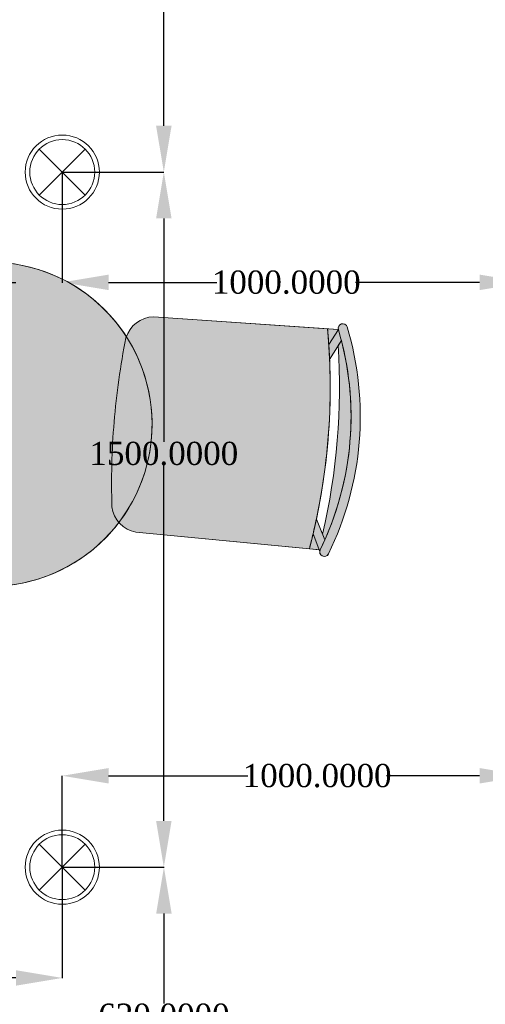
# Model space of a CAD drawing. Header units: millimetres. Extents: x 0 to 88385, y 0 to 41127.
# Tile 21 of 244: x 47915 to 48919, y 14862 to 16987. Entities that reach past the tile are written whole.
import ezdxf
from ezdxf import colors
from ezdxf.entities.mleader import LeaderData, LeaderLine
from ezdxf.math import Vec2, Vec3

# ---------------------------------------------------------------- set-up
doc = ezdxf.new("R2010")
doc.units = ezdxf.units.MM
doc.header["$MEASUREMENT"] = 0
doc.layers.add('- განათება', color=7, linetype='Continuous')
doc.layers.add('New_2D Drafting - General_Pen_No__1', color=7, linetype='Continuous', lineweight=13)
doc.layers.add('New_Drawing & Figure_Pen_No__1', color=7, linetype='Continuous', lineweight=13)
for name, color, linetype, lineweight, true_color in [('New_2D Drafting - General_Pen_No__62', 7, 'Continuous', 20, 0xaaaaaa), ('New_Drawing & Figure_Pen_No__62', 7, 'Continuous', 20, 0xaaaaaa), ('New_Interior - Lamp_Pen_No__77', 7, 'Continuous', 20, 0xffeb28)]:
    doc.layers.add(name, color=color, linetype=linetype, lineweight=lineweight, true_color=true_color)
doc.styles.get("Standard").update_dxf_attribs({"font": 'sylfaen.ttf'})
doc.dimstyles.get("Standard").update_dxf_attribs({"dimtxt": 0.18, "dimasz": 0.18, "dimexe": 0.18, "dimexo": 0.0625, "dimgap": 0.09, "dimtad": 0, "dimtih": 1, "dimtoh": 1, "dimdec": 4, "dimzin": 0, "dimdsep": 46, "dimtxsty": 'Standard', "dimcen": 0.09, "dimadec": 0, "dimazin": 0, "dimtfac": 1, "dimtdec": 4, "dimtofl": 0, "dimtmove": 0, "dimatfit": 3, "dimfxl": 1, "dimtolj": 1, "dimtzin": 0, "dimarcsym": 0})

# ---------------------------------------------------------------- blocks, each defined once
blk = doc.blocks.new('Recessed Spot')
at = {"layer": 'New_Interior - Lamp_Pen_No__77', "color": 2, "linetype": 'Continuous', "lineweight": 20, "true_color": 0xffeb28}
for q in [(-49.5, 49.5), (49.5, 49.5), (-49.5, -49.5), (49.5, -49.5)]:
    blk.add_line((0, 0), q, dxfattribs=at)
at = {"layer": 'New_Interior - Lamp_Pen_No__77', "color": 2, "linetype": 'Continuous', "lineweight": 20, "true_color": 0xffeb28, "flags": 128}
blk.add_lwpolyline([(80, 0, 1), (-80, 0, 1)], format="xyb", close=True, dxfattribs=at)
at = {"layer": 'New_Interior - Lamp_Pen_No__77', "color": 2, "linetype": 'Continuous', "lineweight": 20, "true_color": 0xffeb28}
blk.add_circle((0, 0), 70, dxfattribs=at)
blk = doc.blocks.new('*D802')
at = {"layer": '- განათება', "color": 0, "lineweight": -2, "transparency": 16777216}
for p, q in [((49006.5, 16701.4), (49006.5, 16419.8)), ((48006.5, 16657.9), (48006.5, 16419.8)), ((48106.5, 16420), (48339.9, 16420)), ((48906.5, 16420), (48639.1, 16420))]:
    blk.add_line(p, q, dxfattribs=at)
at = {"layer": '- განათება', "color": 0, "transparency": 16777216}
for points in [[(48106.5, 16436.7), (48106.5, 16403.3), (48006.5, 16420)], [(48906.5, 16436.7), (48906.5, 16403.3), (49006.5, 16420)]]:
    blk.add_solid(points, dxfattribs=at)
at = {"layer": 'Defpoints', "color": 0, "transparency": 16777216}
for p in [(49006.5, 16701.5), (48006.5, 16658), (48006.5, 16420)]:
    blk.add_point(p, dxfattribs=at)
at = {"layer": '- განათება', "color": 0, "transparency": 16777216, "insert": (48489.5, 16420), "char_height": 50, "attachment_point": 5}
blk.add_mtext('\\A1;{\\fSylfaen|b0|i0|c0|p18;1000.0000}', dxfattribs=at)
blk = doc.blocks.new('*D803')
at = {"layer": '- განათება', "color": 0, "lineweight": -2, "transparency": 16777216}
for p, q in [((46706.5, 16657.9), (46706.5, 16418.8)), ((48006.5, 16657.9), (48006.5, 16418.8)), ((46806.5, 16419), (47212.9, 16419)), ((47906.5, 16419), (47512.1, 16419))]:
    blk.add_line(p, q, dxfattribs=at)
at = {"layer": '- განათება', "color": 0, "transparency": 16777216}
for points in [[(46806.5, 16435.6), (46806.5, 16402.3), (46706.5, 16419)], [(47906.5, 16435.6), (47906.5, 16402.3), (48006.5, 16419)]]:
    blk.add_solid(points, dxfattribs=at)
at = {"layer": 'Defpoints', "color": 0, "transparency": 16777216}
for p in [(46706.5, 16658), (48006.5, 16658), (46706.5, 16419)]:
    blk.add_point(p, dxfattribs=at)
at = {"layer": '- განათება', "color": 0, "transparency": 16777216, "insert": (47362.5, 16419), "char_height": 50, "attachment_point": 5}
blk.add_mtext('\\A1;{\\fSylfaen|b0|i0|c0|p18;1300.0000}', dxfattribs=at)
blk = doc.blocks.new('*D807')
at = {"layer": '- განათება', "color": 0, "lineweight": -2, "transparency": 16777216}
for p, q in [((48006.6, 18158), (48225.7, 18158)), ((48225.5, 18058), (48225.5, 17576.1)), ((48225.5, 16758), (48225.5, 17524.8)), ((48006.6, 16658), (48225.7, 16658))]:
    blk.add_line(p, q, dxfattribs=at)
at = {"layer": '- განათება', "color": 0, "transparency": 16777216}
for points in [[(48208.8, 18058), (48242.2, 18058), (48225.5, 18158)], [(48208.8, 16758), (48242.2, 16758), (48225.5, 16658)]]:
    blk.add_solid(points, dxfattribs=at)
at = {"layer": 'Defpoints', "color": 0, "transparency": 16777216}
for p in [(48006.5, 18158), (48006.5, 16658), (48225.5, 16658)]:
    blk.add_point(p, dxfattribs=at)
at = {"layer": '- განათება', "color": 0, "transparency": 16777216, "insert": (48225.5, 17550.4), "char_height": 50, "attachment_point": 5}
blk.add_mtext('\\A1;{\\fSylfaen|b0|i0|c0|p18;1500.0000}', dxfattribs=at)
blk = doc.blocks.new('*D808')
at = {"layer": '- განათება', "color": 0, "lineweight": -2, "transparency": 16777216}
for p, q in [((48006.6, 16658), (48225.7, 16658)), ((48225.5, 16558), (48225.5, 16076.1)), ((48225.5, 15258), (48225.5, 16024.8)), ((48006.6, 15158), (48225.7, 15158))]:
    blk.add_line(p, q, dxfattribs=at)
at = {"layer": '- განათება', "color": 0, "transparency": 16777216}
for points in [[(48208.8, 16558), (48242.2, 16558), (48225.5, 16658)], [(48208.8, 15258), (48242.2, 15258), (48225.5, 15158)]]:
    blk.add_solid(points, dxfattribs=at)
at = {"layer": 'Defpoints', "color": 0, "transparency": 16777216}
for p in [(48006.5, 16658), (48006.5, 15158), (48225.5, 15158)]:
    blk.add_point(p, dxfattribs=at)
at = {"layer": '- განათება', "color": 0, "transparency": 16777216, "insert": (48225.5, 16050.4), "char_height": 50, "attachment_point": 5}
blk.add_mtext('\\A1;{\\fSylfaen|b0|i0|c0|p18;1500.0000}', dxfattribs=at)
blk = doc.blocks.new('*D810')
at = {"layer": '- განათება', "color": 0, "lineweight": -2, "transparency": 16777216}
for p, q in [((48006.6, 15158), (48225.9, 15158)), ((48225.7, 15058), (48225.7, 14863.7)), ((48225.7, 14638), (48225.7, 14812.3)), ((47978.1, 14538), (48225.9, 14538))]:
    blk.add_line(p, q, dxfattribs=at)
at = {"layer": '- განათება', "color": 0, "transparency": 16777216}
for points in [[(48209, 15058), (48242.3, 15058), (48225.7, 15158)], [(48209, 14638), (48242.3, 14638), (48225.7, 14538)]]:
    blk.add_solid(points, dxfattribs=at)
at = {"layer": 'Defpoints', "color": 0, "transparency": 16777216}
for p in [(48006.5, 15158), (48225.7, 15158), (47978, 14538)]:
    blk.add_point(p, dxfattribs=at)
at = {"layer": '- განათება', "color": 0, "transparency": 16777216, "insert": (48225.7, 14838), "char_height": 50, "attachment_point": 5}
blk.add_mtext('\\A1;{\\fSylfaen|b0|i0|c0|p18;620.0000}', dxfattribs=at)
blk = doc.blocks.new('*D809')
at = {"layer": '- განათება', "color": 0, "lineweight": -2, "transparency": 16777216}
for p, q in [((48006.5, 15158), (48006.5, 15355.4)), ((48106.5, 15355.2), (48406.5, 15355.2)), ((48906.5, 15355.2), (48705.8, 15355.2)), ((49006.5, 15151.8), (49006.5, 15355.4))]:
    blk.add_line(p, q, dxfattribs=at)
at = {"layer": '- განათება', "color": 0, "transparency": 16777216}
for points in [[(48106.5, 15371.9), (48106.5, 15338.6), (48006.5, 15355.2)], [(48906.5, 15371.9), (48906.5, 15338.6), (49006.5, 15355.2)]]:
    blk.add_solid(points, dxfattribs=at)
at = {"layer": 'Defpoints', "color": 0, "transparency": 16777216}
for p in [(48006.5, 15355.2), (48006.5, 15158), (49006.5, 15151.7)]:
    blk.add_point(p, dxfattribs=at)
at = {"layer": '- განათება', "color": 0, "transparency": 16777216, "insert": (48556.1, 15355.2), "char_height": 50, "attachment_point": 5}
blk.add_mtext('\\A1;{\\fSylfaen|b0|i0|c0|p18;1000.0000}', dxfattribs=at)
blk = doc.blocks.new('*D815')
at = {"layer": '- განათება', "color": 0, "lineweight": -2, "transparency": 16777216}
for p, q in [((46706.5, 15157.9), (46706.5, 14918.8)), ((48006.5, 15157.9), (48006.5, 14918.8)), ((46806.5, 14919), (47212.9, 14919)), ((47906.5, 14919), (47512.1, 14919))]:
    blk.add_line(p, q, dxfattribs=at)
at = {"layer": '- განათება', "color": 0, "transparency": 16777216}
for points in [[(46806.5, 14935.6), (46806.5, 14902.3), (46706.5, 14919)], [(47906.5, 14935.6), (47906.5, 14902.3), (48006.5, 14919)]]:
    blk.add_solid(points, dxfattribs=at)
at = {"layer": 'Defpoints', "color": 0, "transparency": 16777216}
for p in [(46706.5, 15158), (48006.5, 15158), (46706.5, 14919)]:
    blk.add_point(p, dxfattribs=at)
at = {"layer": '- განათება', "color": 0, "transparency": 16777216, "insert": (47362.5, 14919), "char_height": 50, "attachment_point": 5}
blk.add_mtext('\\A1;{\\fSylfaen|b0|i0|c0|p18;1300.0000}', dxfattribs=at)

msp = doc.modelspace()

# ---------------------------------------------------------------- hatches: boundary and pattern name
at = {"layer": 'New_Drawing & Figure_Pen_No__62', "linetype": 'Continuous', "lineweight": 20, "true_color": 0xaaaaaa}
for points in [[(47812.83627, 15765.8195, 1), (47887.41152, 16461.83562, 1)], [(48578.51826, 16319.63956), (48203.52902, 16345.56834, 0.3269331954), (48143.81622, 16300.33648, 0.0286525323), (48118.27415, 16118.73363, 0.0286525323), (48113.6619, 15935.40137, 0.3269331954), (48165.14059, 15880.98184), (48539.2999, 15845.00905, 0.0060954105), (48547.41152, 15877.57572), (48554.49715, 15909.24213, 0.0750812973)], [(48621.00409, 16323.7433, 0.9850780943), (48601.83838, 16318.02708, -0.1884020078), (48562.5684, 15842.77195, 0.9850780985), (48580.53593, 15833.98743, 0.1883998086)], [(48601.83838, 16318.02708), (48578.51826, 16319.63956, -0.0060954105), (48581.17444, 16286.18315)], [(48601.83838, 16318.02708), (48581.17444, 16286.18315, -0.0058933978), (48582.96632, 16253.7832), (48608.33835, 16294.67731, 0.009248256)], [(48572.8128, 15864.73814, 0.1693138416), (48608.33835, 16294.67731), (48601.39469, 16283.48566, -0.073421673), (48567.80028, 15876.91772), (48554.49715, 15909.24213, -0.0058933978), (48547.41152, 15877.57572), (48560.29083, 15842.99092), (48562.5684, 15842.77195)], [(48560.29083, 15842.99092), (48547.41152, 15877.57572, -0.0060954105), (48539.2999, 15845.00905)]]:
    msp.add_hatch(color=253, dxfattribs=at).paths.add_polyline_path(points)

# ---------------------------------------------------------------- linework, layer by layer
at = {"layer": 'New_2D Drafting - General_Pen_No__1', "color": 7, "linetype": 'Continuous', "lineweight": 13, "flags": 128}
for points in [[(48601.83838, 16318.02708), (48203.52902, 16345.56834, 0.3269331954), (48143.81622, 16300.33648, 0.0286525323), (48118.27415, 16118.73363)], [(48539.2999, 15845.00905, 0.087148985), (48578.51826, 16319.63956)], [(48567.80028, 15876.91772, 0.073421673), (48601.39469, 16283.48566)], [(48562.5684, 15842.77195), (48165.14059, 15880.98184, -0.3269331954), (48113.6619, 15935.40137, -0.0286525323), (48118.27415, 16118.73363)]]:
    msp.add_lwpolyline(points, format="xyb", dxfattribs=at)
for points in [[(48581.17444, 16286.18315), (48601.83838, 16318.02708)], [(48582.96632, 16253.7832), (48608.33835, 16294.67731)], [(48554.49715, 15909.24213), (48572.8128, 15864.73814)], [(48547.41152, 15877.57572), (48561.65105, 15839.33834)], [(48567.02472, 15829.63092), (48567.1588, 15829.56287)]]:
    msp.add_lwpolyline(points, dxfattribs=at)
at = {"layer": 'New_2D Drafting - General_Pen_No__1', "color": 7, "linetype": 'Continuous', "lineweight": 13}
msp.add_circle((47850.12389, 16113.82756), 349.99997, dxfattribs=at)
for centre, radius, start, end in [((47973.94846, 16130.65916), 675.24994, 333.93752082, 16.61532664), ((48611.46421, 16320.74111), 10.00113, 17.46872616, 197.45901336), ((47973.94846, 16130.65916), 655.24994, 333.93727747, 16.61556999), ((48571.61821, 15838.51476), 10.00113, 153.09383411, 333.0841213)]:
    msp.add_arc(centre, radius, start, end, dxfattribs=at)
at = {"layer": 'New_2D Drafting - General_Pen_No__62', "color": 253, "linetype": 'Continuous', "lineweight": 20, "true_color": 0xaaaaaa}
msp.add_line((48567.02472, 15829.63092), (48567.1588, 15829.56287), dxfattribs=at)
at = {"layer": 'New_Drawing & Figure_Pen_No__1', "color": 7, "linetype": 'Continuous', "lineweight": 13, "flags": 128}
for points in [[(47812.83627, 15765.8195, 1), (47887.41152, 16461.83562, 1)], [(48578.51826, 16319.63956), (48203.52902, 16345.56834, 0.3269331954), (48143.81622, 16300.33648, 0.0286525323), (48118.27415, 16118.73363, 0.0286525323), (48113.6619, 15935.40137, 0.3269331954), (48165.14059, 15880.98184), (48539.2999, 15845.00905, 0.0060954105), (48547.41152, 15877.57572), (48554.49715, 15909.24213, 0.0750812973)], [(48621.00409, 16323.7433, 0.9850780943), (48601.83838, 16318.02708, -0.1884020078), (48562.5684, 15842.77195, 0.9850780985), (48580.53593, 15833.98743, 0.1883998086)], [(48601.83838, 16318.02708), (48578.51826, 16319.63956, -0.0060954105), (48581.17444, 16286.18315)], [(48601.83838, 16318.02708), (48581.17444, 16286.18315, -0.0058933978), (48582.96632, 16253.7832), (48608.33835, 16294.67731, 0.009248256)], [(48572.8128, 15864.73814, 0.1693138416), (48608.33835, 16294.67731), (48601.39469, 16283.48566, -0.073421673), (48567.80028, 15876.91772), (48554.49715, 15909.24213, -0.0058933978), (48547.41152, 15877.57572), (48560.29083, 15842.99092), (48562.5684, 15842.77195)], [(48560.29083, 15842.99092), (48547.41152, 15877.57572, -0.0060954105), (48539.2999, 15845.00905)]]:
    msp.add_lwpolyline(points, format="xyb", close=True, dxfattribs=at)

# ---------------------------------------------------------------- block references
at = {"layer": '- განათება', "color": 2, "linetype": 'Continuous', "lineweight": 20, "true_color": 0xffeb28, "zscale": 1000}
for p in [(48006.5059, 16657.98097), (48006.5059, 15157.98097)]:
    msp.add_blockref('Recessed Spot', p, dxfattribs=at)

# ---------------------------------------------------------------- dimensions: what is measured, and where the dimension line sits
at = {"layer": '- განათება', "color": 1}
for base, p1, p2, angle, picture, middle in [((48225.5, 16657.98097), (48006.5059, 18157.98097), (48006.5059, 16657.98097), 270, '*D807', (48225.5, 17550.41604)), ((48006.5059, 16419.99568), (49006.5059, 16701.5), (48006.5059, 16657.98097), 180, '*D802', (48489.5, 16419.99568)), ((46706.5059, 16418.97507), (48006.5059, 16657.98097), (46706.5059, 16657.98097), 180, '*D803', (47362.5, 16418.97507)), ((48225.5, 15157.98097), (48006.5059, 16657.98097), (48006.5059, 15157.98097), 270, '*D808', (48225.5, 16050.41604)), ((48006.5059, 15355.2392), (49006.5059, 15151.7392), (48006.5059, 15157.98097), 180, '*D809', (48556.13589, 15355.2392)), ((46706.5059, 14918.97507), (48006.5059, 15157.98097), (46706.5059, 15157.98097), 180, '*D815', (47362.5, 14918.97507)), ((48225.68, 15157.98097), (47978.00439, 14537.98097), (48006.5059, 15157.98097), 90, '*D810', (48225.68, 14837.98097))]:
    dim = msp.add_linear_dim(base=base, p1=p1, p2=p2, angle=angle, text='{\\fSylfaen|b0|i0|c0|p18;<>}', dimstyle='Standard', override={"dimtxt": 50, "dimasz": 100}, dxfattribs=at)
    dim.commit()
    dim.dimension.update_dxf_attribs({"geometry": picture, "text_midpoint": middle, "dimtype": 160})

# ---------------------------------------------------------------- leaders
at = {"color": 5}
ml = msp.add_multileader_mtext('Standard', dxfattribs=at)
ml.set_content('ნეოტეკის  ფარი', color=5)
ml.set_leader_properties()
ml.build(insert=Vec2(0, 0))
ml.multileader.update_dxf_attribs({"text_right_attachment_type": 6, "dogleg_length": 50, "arrow_head_size": 100})
ctx = ml.context
ctx.base_point, ctx.char_height, ctx.arrow_head_size, ctx.landing_gap_size, ctx.plane_origin = Vec3(50468.91, 32218.71661), 100, 100, 0.09, Vec3(56312.8393, 27064.407)
ctx.right_attachment = 6
notes = []
notes.append((ctx, [(0, (0, 0, 0), (0, 0), (1, 0), 1, [])]))
ctx.mtext.insert, ctx.mtext.width, ctx.mtext.flow_direction = Vec3(50469, 32288.46183), 1402.7684334, 5
ml = msp.add_multileader_mtext('Standard', dxfattribs=at)
ml.set_content('ნეოტეკის \\Pრეკი', color=5)
ml.set_leader_properties()
ml.build(insert=Vec2(0, 0))
ml.multileader.update_dxf_attribs({"text_right_attachment_type": 6, "dogleg_length": 50, "arrow_head_size": 100})
ctx = ml.context
ctx.base_point, ctx.char_height, ctx.arrow_head_size, ctx.landing_gap_size, ctx.plane_origin = Vec3(52433.92127, 31594.41315), 100, 100, 0.09, Vec3(58277.85057, 26439.85585)
ctx.right_attachment = 6
notes.append((ctx, [(0, (0, 0, 0), (0, 0), (1, 0), 1, [])]))
ctx.mtext.insert, ctx.mtext.width, ctx.mtext.flow_direction = Vec3(52434.01127, 31663.91068), 1402.7684334, 5
ml = msp.add_multileader_mtext('Standard', dxfattribs=at)
ml.set_content('ნეოტეკის ფარი', color=5)
ml.set_leader_properties()
ml.build(insert=Vec2(0, 0))
ml.multileader.update_dxf_attribs({"text_right_attachment_type": 6, "dogleg_length": 50, "arrow_head_size": 100})
ctx = ml.context
ctx.base_point, ctx.char_height, ctx.arrow_head_size, ctx.landing_gap_size, ctx.plane_origin, ctx.plane_x_axis, ctx.plane_y_axis = Vec3(52750.59611, 30623.37284), 100, 100, 0.09, Vec3(48445.57174, 24617.92422), Vec3(0, -1), Vec3(1, 0)
ctx.right_attachment = 6
notes.append((ctx, [(0, (0, 0, 0), (0, 0), (1, 0), 1, [])]))
ctx.mtext.insert, ctx.mtext.text_direction, ctx.mtext.rotation, ctx.mtext.width, ctx.mtext.flow_direction = Vec3(52820.34133, 30623.28284), Vec3(0, -1), 4.7123889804, 1402.7684334, 5
ml = msp.add_multileader_mtext('Standard', dxfattribs=at)
ml.set_content('ელ. ფარების ადგილი', color=5)
ml.set_leader_properties()
ml.build(insert=Vec2(0, 0))
ml.multileader.update_dxf_attribs({"text_right_attachment_type": 6, "dogleg_length": 50, "arrow_head_size": 100})
ctx = ml.context
ctx.base_point, ctx.char_height, ctx.arrow_head_size, ctx.landing_gap_size, ctx.plane_origin = Vec3(52207.87269, 28518.35488), 100, 100, 0.09, Vec3(58051.80199, 23364.78837)
ctx.right_attachment = 6
notes.append((ctx, [(0, (0, 0, 0), (0, 0), (1, 0), 1, [])]))
ctx.mtext.insert, ctx.mtext.width, ctx.mtext.flow_direction = Vec3(52207.96269, 28588.8432), 1402.7684334, 5
for ctx, leaders in notes:
    for number, flags, end, landing, length, lines in leaders:
        leader = LeaderData()
        leader.index, (leader.has_last_leader_line, leader.has_dogleg_vector, leader.attachment_direction) = number, flags
        leader.last_leader_point, leader.dogleg_vector, leader.dogleg_length = Vec3(end), Vec3(landing), length
        for number, points, colour, breaks in lines:
            line = LeaderLine()
            line.index, line.vertices, line.color, line.breaks = number, Vec3.list(points), colors.encode_raw_color(colour), breaks
            leader.lines.append(line)
        ctx.leaders.append(leader)

doc.saveas('drawing.dxf')
